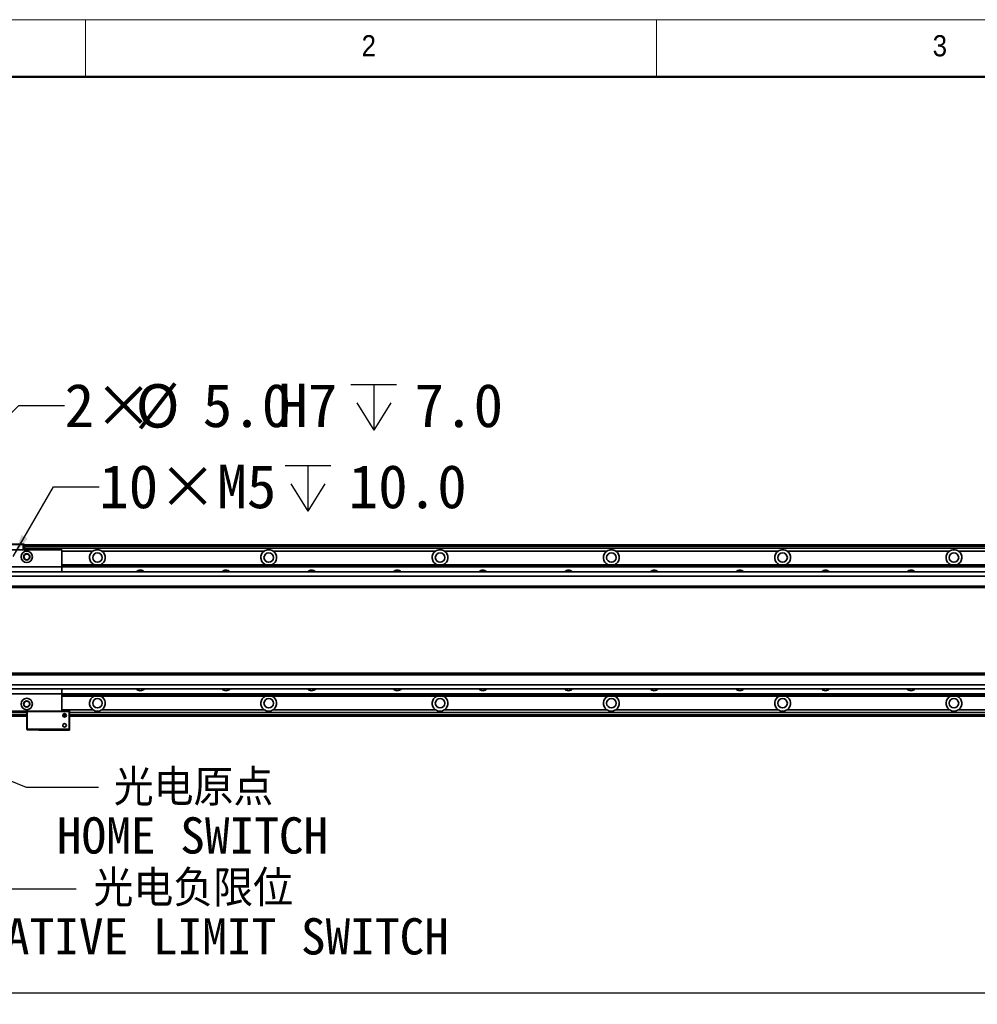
# Model space of a CAD drawing. Header units: millimetres. Extents: x 40 to 3320, y 40 to 2336.
# Tile 5 of 10: x 434 to 1105, y 1647 to 2336. Entities that reach past the tile are written whole.
import ezdxf

# ---------------------------------------------------------------- set-up
doc = ezdxf.new("R2010")
doc.units = ezdxf.units.MM
doc.header["$LTSCALE"] = 8
doc.layers.add('黑色实线', color=7, linetype='Continuous')
doc.styles.add('SLDTEXTSTYLE1', font='Gothic.ttf', dxfattribs={"width": 0.913})
doc.styles.add('SLDTEXTSTYLE8', font='txt')
doc.styles.add('SLDTEXTSTYLE9', font='txt', dxfattribs={"bigfont": 'bigfont'})
doc.dimstyles.new('SLDDIMSTYLE2', dxfattribs={"dimtxt": 0.18, "dimasz": 16, "dimexe": 0, "dimexo": 0.0625, "dimgap": 0, "dimtad": 0, "dimtih": 1, "dimtoh": 1, "dimdec": 0, "dimrnd": 1e-09, "dimzin": 0, "dimdsep": 46, "dimtxsty": 'Standard', "dimsah": 1, "dimcen": 0.09, "dimadec": 0, "dimazin": 0, "dimtfac": 16, "dimtdec": 0, "dimtofl": 0, "dimtmove": 0, "dimatfit": 3, "dimfxl": 0, "dimfrac": 2, "dimtolj": 1, "dimtzin": 0, "dimarcsym": 0})
doc.dimstyles.new('SLDDIMSTYLE3', dxfattribs={"dimtxt": 30.4, "dimasz": 16, "dimexe": 0, "dimexo": 0.0625, "dimgap": 7.6, "dimtad": 0, "dimtih": 1, "dimtoh": 1, "dimdec": 1, "dimrnd": 1e-09, "dimzin": 4, "dimdsep": 46, "dimtxsty": 'SLDTEXTSTYLE8', "dimsah": 1, "dimcen": 0, "dimadec": 0, "dimazin": 1, "dimtfac": 1, "dimtdec": 1, "dimtofl": 0, "dimtmove": 0, "dimatfit": 3, "dimfxl": 0, "dimfrac": 2, "dimtolj": 1, "dimtzin": 12, "dimarcsym": 0})
doc.dimstyles.new('SLDDIMSTYLE4', dxfattribs={"dimtxt": 30.4, "dimasz": 16, "dimexe": 0, "dimexo": 0.0625, "dimgap": 7.6, "dimtad": 0, "dimtih": 1, "dimtoh": 1, "dimdec": 1, "dimrnd": 1e-09, "dimzin": 12, "dimdsep": 46, "dimtxsty": 'SLDTEXTSTYLE8', "dimsah": 1, "dimcen": 0, "dimadec": 0, "dimazin": 3, "dimtfac": 1, "dimtdec": 1, "dimtofl": 0, "dimtmove": 0, "dimatfit": 3, "dimfxl": 0, "dimfrac": 2, "dimtolj": 1, "dimtzin": 12, "dimarcsym": 0})
doc.dimstyles.new('SLDDIMSTYLE5', dxfattribs={"dimtxt": 30.4, "dimasz": 16, "dimexe": 0, "dimexo": 0.0625, "dimgap": 7.6, "dimtad": 2, "dimdec": 1, "dimrnd": 1e-09, "dimzin": 4, "dimdsep": 46, "dimtxsty": 'SLDTEXTSTYLE8', "dimsah": 1, "dimcen": 0.09, "dimadec": 0, "dimazin": 1, "dimtfac": 1, "dimtdec": 1, "dimtofl": 0, "dimtmove": 0, "dimatfit": 3, "dimfxl": 0, "dimfrac": 2, "dimtolj": 1, "dimtzin": 12, "dimarcsym": 0})

# ---------------------------------------------------------------- blocks, each defined once
blk = doc.blocks.new('SW_SYMBOL_HOLE_DEPTH')
at = {"layer": '黑色实线', "color": 0}
for p, q in [((0, 7000), (6400, 7000)), ((3200, 7000), (3200, 600)), ((800, 4440), (3200, 600)), ((5600, 4440), (3200, 600))]:
    blk.add_line(p, q, dxfattribs=at)
blk = doc.blocks.new('_D_18')
at = {"layer": '黑色实线'}
for p, q in [((429.3, 1960.18), (457.5, 2009.02)), ((457.5, 2009.02), (489.5, 2009.02))]:
    blk.add_line(p, q, dxfattribs=at)
blk.add_solid([(429.3, 1960.18), (439.38, 1972.84), (435.22, 1975.24)], dxfattribs=at)
at = {"layer": '黑色实线', "xscale": 0.004985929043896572, "yscale": 0.004985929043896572, "zscale": 0.004985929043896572}
blk.add_blockref('SW_SYMBOL_HOLE_DEPTH', (619.75, 1988.9), dxfattribs=at)
at = {"layer": '黑色实线', "char_height": 30.4, "attachment_point": 1, "style": 'SLDTEXTSTYLE8'}
for s, insert in [('10×M5', (489.5, 2024.34)), ('10.0', (664.25, 2024.34))]:
    blk.add_mtext(s, dxfattribs=dict(at, insert=insert))
blk = doc.blocks.new('_D_19')
at = {"layer": '黑色实线'}
for p, q in [((327.52, 1960.13), (433.31, 2065.93)), ((433.31, 2065.93), (465.31, 2065.93))]:
    blk.add_line(p, q, dxfattribs=at)
blk.add_solid([(327.52, 1960.13), (340.53, 1969.75), (337.13, 1973.14)], dxfattribs=at)
at = {"layer": '黑色实线', "xscale": 0.004985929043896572, "yscale": 0.004985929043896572, "zscale": 0.004985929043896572}
blk.add_blockref('SW_SYMBOL_HOLE_DEPTH', (665.89, 2045.68), dxfattribs=at)
at = {"layer": '黑色实线', "char_height": 30.4, "attachment_point": 1, "style": 'SLDTEXTSTYLE8'}
for s, insert in [('%%c', (515.05, 2080.82)), ('2×', (465.31, 2081.12)), ('5.0', (562.02, 2081.12)), ('H7', (614.97, 2081.12)), ('7.0', (710.39, 2081.12))]:
    blk.add_mtext(s, dxfattribs=dict(at, insert=insert))
blk = doc.blocks.new('_D_20')
at = {"layer": '黑色实线'}
for p, q in [((2078.25, 1775.63), (2078.25, 1646.56)), ((338.25, 1771.78), (338.25, 1646.56)), ((338.25, 1654.56), (2078.25, 1654.56))]:
    blk.add_line(p, q, dxfattribs=at)
for points in [[(338.25, 1654.56), (354.25, 1652.16), (354.25, 1656.96)], [(2078.25, 1654.56), (2062.25, 1656.96), (2062.25, 1652.16)]]:
    blk.add_solid(points, dxfattribs=at)
at = {"layer": '黑色实线', "insert": (1137.84, 1694.45), "char_height": 30.4, "attachment_point": 1, "style": 'SLDTEXTSTYLE8'}
blk.add_mtext('1740.0', dxfattribs=at)
blk = doc.blocks.new('SW_NOTE_7')
at = {"layer": '黑色实线', "color": 0, "char_height": 25.4, "attachment_point": 2}
for s, insert, style in [('光电原点', (66.48, 12.54), 'SLDTEXTSTYLE9'), ('HOME SWITCH', (65.8, -21.05), 'SLDTEXTSTYLE8')]:
    blk.add_mtext(s, dxfattribs=dict(at, insert=insert, style=style))
blk = doc.blocks.new('SW_NOTE_8')
at = {"layer": '黑色实线', "color": 0, "char_height": 25.4, "attachment_point": 2}
for s, insert, style in [('光电负限位', (81.95, 12.96), 'SLDTEXTSTYLE9'), ('NEGATIVE LIMIT SWITCH', (79.59, -20.63), 'SLDTEXTSTYLE8')]:
    blk.add_mtext(s, dxfattribs=dict(at, insert=insert, style=style))

msp = doc.modelspace()

# ---------------------------------------------------------------- linework, layer by layer
at = {"color": 7, "linetype": 'Continuous', "lineweight": 18}
for p, q in [((3320, 2336), (40, 2336)), ((480, 2296), (480, 2336)), ((880, 2336), (880, 2296)), ((80, 2296), (3280, 2296))]:
    msp.add_line(p, q, dxfattribs=at)
at = {"color": 7, "linetype": 'Continuous', "lineweight": 50}
msp.add_line((3280, 2296), (80, 2296), dxfattribs=at)
at = {"color": 7, "linetype": 'Continuous', "lineweight": 35}
for p, q in [((436.25, 1968.56), (414.25, 1968.56)), ((414.37, 1968.86), (436.12, 1968.86)), ((436.25, 1968.56), (436.12, 1968.86)), ((436.12, 1968.86), (436.95, 1968.86)), ((436.25, 1964.86), (436.25, 1968.56)), ((437.25, 1968.56), (436.25, 1968.56)), ((436.95, 1968.86), (437.25, 1968.56)), ((437.25, 1968.56), (437.25, 1964.86)), ((1979.25, 1968.36), (437.25, 1968.36)), ((437.25, 1968.16), (1979.25, 1968.16)), ((437.25, 1967.96), (1979.25, 1967.96)), ((1979.25, 1967.86), (437.25, 1967.86)), ((1979.25, 1965.86), (437.25, 1965.86)), ((463.25, 1964.86), (213.25, 1964.86)), ((463.25, 1964.86), (463.25, 1952.86)), ((605.08, 1963.86), (491.42, 1963.86)), ((725.08, 1963.86), (611.42, 1963.86)), ((845.08, 1963.86), (731.42, 1963.86)), ((965.08, 1963.86), (851.42, 1963.86)), ((1085.08, 1963.86), (971.42, 1963.86)), ((1205.08, 1963.86), (1091.42, 1963.86)), ((463.25, 1952.86), (213.25, 1952.86)), ((463.25, 1954.36), (1953.25, 1954.36)), ((463.25, 1954.07), (1953.25, 1954.07)), ((463.25, 1953.17), (1953.25, 1953.17)), ((463.25, 1952.87), (1953.25, 1952.87)), ((463.25, 1952.86), (463.25, 1949.36)), ((2223.75, 1949.36), (192.75, 1949.36)), ((2223.75, 1946.36), (192.75, 1946.36)), ((2223.75, 1939.36), (192.75, 1939.36)), ((192.75, 1938.36), (2223.75, 1938.36)), ((2223.75, 1878.36), (192.75, 1878.36)), ((2223.75, 1877.36), (192.75, 1877.36)), ((2223.75, 1870.36), (192.75, 1870.36)), ((2223.75, 1867.36), (192.75, 1867.36)), ((463.25, 1863.86), (213.25, 1863.86)), ((463.25, 1867.36), (463.25, 1863.86)), ((463.25, 1863.86), (463.25, 1851.86)), ((463.25, 1863.85), (1953.25, 1863.85)), ((463.25, 1863.56), (1953.25, 1863.56)), ((463.25, 1862.66), (1953.25, 1862.66)), ((463.25, 1862.37), (1953.25, 1862.37)), ((463.25, 1851.86), (213.25, 1851.86)), ((438.75, 1850.87), (348.25, 1850.87)), ((438.75, 1848.36), (348.25, 1848.36)), ((439.05, 1851.86), (438.75, 1851.56)), ((439.05, 1851.56), (438.75, 1851.56)), ((438.75, 1839.16), (438.75, 1851.56)), ((439.05, 1851.56), (439.17, 1851.86)), ((468.45, 1851.56), (439.05, 1851.56)), ((439.05, 1851.56), (439.05, 1839.16)), ((463.25, 1852.16), (468.75, 1852.16)), ((463.25, 1851.86), (468.32, 1851.86)), ((466.39, 1848.36), (464.1, 1848.36)), ((468.45, 1851.56), (468.32, 1851.86)), ((468.32, 1851.86), (468.45, 1851.86)), ((468.75, 1851.56), (468.45, 1851.86)), ((468.45, 1839.16), (468.45, 1851.56)), ((468.75, 1851.56), (468.45, 1851.56)), ((468.75, 1851.56), (468.75, 1852.16)), ((468.75, 1851.56), (468.75, 1839.16)), ((1949.75, 1850.87), (468.75, 1850.87)), ((1949.75, 1848.36), (468.75, 1848.36)), ((605.08, 1852.87), (491.42, 1852.87)), ((725.08, 1852.87), (611.42, 1852.87)), ((845.08, 1852.87), (731.42, 1852.87)), ((965.08, 1852.87), (851.42, 1852.87)), ((1085.08, 1852.87), (971.42, 1852.87)), ((1205.08, 1852.87), (1091.42, 1852.87)), ((438.75, 1839.16), (439.05, 1839.16)), ((439.05, 1838.86), (438.75, 1839.16)), ((439.05, 1839.16), (468.45, 1839.16)), ((439.05, 1839.16), (439.17, 1838.86)), ((439.17, 1838.86), (439.05, 1838.86)), ((468.32, 1838.86), (439.17, 1838.86)), ((447.25, 1838.56), (447.25, 1838.86)), ((447.25, 1838.56), (468.75, 1838.56)), ((468.45, 1839.16), (468.32, 1838.86)), ((468.45, 1838.86), (468.32, 1838.86)), ((468.45, 1839.16), (468.75, 1839.16)), ((468.75, 1839.16), (468.45, 1838.86)), ((468.75, 1838.56), (468.75, 1839.16))]:
    msp.add_line(p, q, dxfattribs=at)
at = {"color": 8, "linetype": 'Continuous', "lineweight": 35}
for p, q in [((1979.25, 1967.36), (437.25, 1967.36)), ((485.08, 1963.86), (463.25, 1963.86)), ((438.75, 1849.36), (348.25, 1849.36)), ((485.08, 1852.87), (463.25, 1852.87)), ((466.39, 1849.36), (464.1, 1849.36)), ((1949.75, 1849.36), (468.75, 1849.36))]:
    msp.add_line(p, q, dxfattribs=at)
at = {"color": 7, "linetype": 'Continuous', "lineweight": 35}
for centre, radius in [((438.75, 1959.87), 4), ((438.75, 1959.87), 2.25), ((438.75, 1959.87), 2), ((488.25, 1959.36), 3.3), ((608.25, 1959.36), 3.3), ((728.25, 1959.36), 3.3), ((848.25, 1959.36), 3.3), ((968.25, 1959.36), 3.3), ((1088.25, 1959.36), 3.3), ((438.75, 1856.86), 4), ((438.75, 1856.86), 2.25), ((438.75, 1856.86), 2), ((488.25, 1857.36), 3.3), ((608.25, 1857.36), 3.3), ((728.25, 1857.36), 3.3), ((848.25, 1857.36), 3.3), ((968.25, 1857.36), 3.3), ((1088.25, 1857.36), 3.3), ((465.25, 1848.86), 1.25), ((465.25, 1841.86), 1.25)]:
    msp.add_circle(centre, radius, dxfattribs=at)
for centre, radius, start, end in [((488.25, 1959.36), 5.5, 125.18979, 245.50882), ((488.25, 1959.36), 5.5, 294.49118, 54.81021), ((608.25, 1959.36), 5.5, 125.18979, 245.50882), ((608.25, 1959.36), 5.5, 294.49118, 54.81021), ((728.25, 1959.36), 5.5, 125.18979, 245.50882), ((728.25, 1959.36), 5.5, 294.49118, 54.81021), ((848.25, 1959.36), 5.5, 125.18979, 245.50882), ((848.25, 1959.36), 5.5, 294.49118, 54.81021), ((968.25, 1959.36), 5.5, 125.18979, 245.50882), ((968.25, 1959.36), 5.5, 294.49118, 54.81021), ((1088.25, 1959.36), 5.5, 125.18979, 245.50882), ((1088.25, 1959.36), 5.5, 294.49118, 54.81021), ((518.25, 1946.86), 3.75, 41.91572, 138.08428), ((578.25, 1946.86), 3.75, 41.91572, 138.08428), ((638.25, 1946.86), 3.75, 41.91572, 138.08428), ((698.25, 1946.86), 3.75, 41.91572, 138.08428), ((758.25, 1946.86), 3.75, 41.91572, 138.08428), ((818.25, 1946.86), 3.75, 41.91572, 138.08428), ((878.25, 1946.86), 3.75, 41.91572, 138.08428), ((938.25, 1946.86), 3.75, 41.91572, 138.08428), ((998.25, 1946.86), 3.75, 41.91572, 138.08428), ((1058.25, 1946.86), 3.75, 41.91572, 138.08428), ((488.25, 1857.36), 5.5, 114.49118, 234.81021), ((488.25, 1857.36), 5.5, 305.18979, 65.50882), ((518.25, 1869.87), 3.75, 221.91572, 318.08428), ((578.25, 1869.87), 3.75, 221.91572, 318.08428), ((608.25, 1857.36), 5.5, 114.49118, 234.81021), ((608.25, 1857.36), 5.5, 305.18979, 65.50882), ((638.25, 1869.87), 3.75, 221.91572, 318.08428), ((698.25, 1869.87), 3.75, 221.91572, 318.08428), ((728.25, 1857.36), 5.5, 114.49118, 234.81021), ((728.25, 1857.36), 5.5, 305.18979, 65.50882), ((758.25, 1869.87), 3.75, 221.91572, 318.08428), ((818.25, 1869.87), 3.75, 221.91572, 318.08428), ((848.25, 1857.36), 5.5, 114.49118, 234.81021), ((848.25, 1857.36), 5.5, 305.18979, 65.50882), ((878.25, 1869.87), 3.75, 221.91572, 318.08428), ((938.25, 1869.87), 3.75, 221.91572, 318.08428), ((968.25, 1857.36), 5.5, 114.49118, 234.81021), ((968.25, 1857.36), 5.5, 305.18979, 65.50882), ((998.25, 1869.87), 3.75, 221.91572, 318.08428), ((1058.25, 1869.87), 3.75, 221.91572, 318.08428), ((1088.25, 1857.36), 5.5, 114.49118, 234.81021), ((1088.25, 1857.36), 5.5, 305.18979, 65.50882)]:
    msp.add_arc(centre, radius, start, end, dxfattribs=at)
for points, knots in [([(491.42, 1963.86), (490.96, 1964.13), (490.01, 1964.68), (488.33, 1964.94), (486.58, 1964.73), (485.58, 1964.15), (485.08, 1963.86)], [0, 0, 0, 0, 0.235688, 0.486469, 0.744849, 1, 1, 1, 1]), ([(611.42, 1963.86), (610.96, 1964.13), (610.01, 1964.68), (608.33, 1964.94), (606.58, 1964.73), (605.58, 1964.15), (605.08, 1963.86)], [0, 0, 0, 0, 0.235696, 0.4864677, 0.7448568, 1, 1, 1, 1]), ([(731.42, 1963.86), (730.96, 1964.13), (730.01, 1964.68), (728.33, 1964.94), (726.58, 1964.73), (725.58, 1964.15), (725.08, 1963.86)], [0, 0, 0, 0, 0.235694, 0.486473, 0.744851, 1, 1, 1, 1]), ([(851.42, 1963.86), (850.96, 1964.13), (850.01, 1964.68), (848.33, 1964.94), (846.58, 1964.73), (845.58, 1964.15), (845.08, 1963.86)], [0, 0, 0, 0, 0.235694, 0.486473, 0.744851, 1, 1, 1, 1]), ([(971.42, 1963.86), (970.96, 1964.13), (970.01, 1964.68), (968.33, 1964.94), (966.58, 1964.73), (965.58, 1964.15), (965.08, 1963.86)], [0, 0, 0, 0, 0.235682, 0.486473, 0.744847, 1, 1, 1, 1]), ([(1091.42, 1963.86), (1090.96, 1964.13), (1090.01, 1964.68), (1088.33, 1964.94), (1086.58, 1964.73), (1085.58, 1964.15), (1085.08, 1963.86)], [0, 0, 0, 0, 0.235682, 0.486473, 0.744847, 1, 1, 1, 1]), ([(485.08, 1852.87), (485.54, 1852.6), (486.49, 1852.04), (488.17, 1851.78), (489.91, 1852), (490.92, 1852.58), (491.42, 1852.87)], [0, 0, 0, 0, 0.235688, 0.486469, 0.744849, 1, 1, 1, 1]), ([(605.08, 1852.87), (605.54, 1852.6), (606.49, 1852.04), (608.17, 1851.78), (609.91, 1852), (610.92, 1852.58), (611.42, 1852.87)], [0, 0, 0, 0, 0.235688, 0.486469, 0.744849, 1, 1, 1, 1]), ([(725.08, 1852.87), (725.54, 1852.6), (726.49, 1852.04), (728.17, 1851.78), (729.91, 1852), (730.92, 1852.58), (731.42, 1852.87)], [0, 0, 0, 0, 0.235694, 0.486473, 0.744851, 1, 1, 1, 1]), ([(845.08, 1852.87), (845.54, 1852.6), (846.49, 1852.04), (848.17, 1851.78), (849.91, 1852), (850.92, 1852.58), (851.42, 1852.87)], [0, 0, 0, 0, 0.235694, 0.486473, 0.744851, 1, 1, 1, 1]), ([(965.08, 1852.87), (965.54, 1852.6), (966.49, 1852.04), (968.17, 1851.78), (969.91, 1852), (970.92, 1852.58), (971.42, 1852.87)], [0, 0, 0, 0, 0.235682, 0.486473, 0.744847, 1, 1, 1, 1]), ([(1085.08, 1852.87), (1085.54, 1852.6), (1086.49, 1852.04), (1088.17, 1851.78), (1089.91, 1852), (1090.92, 1852.58), (1091.42, 1852.87)], [0, 0, 0, 0, 0.235682, 0.486473, 0.744847, 1, 1, 1, 1])]:
    msp.add_open_spline(points, degree=3, knots=knots, dxfattribs=at)

# ---------------------------------------------------------------- block references
at = {"layer": '黑色实线', "color": 7}
for name, p in [('SW_NOTE_7', (489.11, 1798.56)), ('SW_NOTE_8', (473.47, 1727.48))]:
    msp.add_blockref(name, p, dxfattribs=at)

# ---------------------------------------------------------------- texts
at = {"color": 7, "linetype": 'Continuous', "lineweight": 0, "char_height": 14.82, "attachment_point": 1, "style": 'SLDTEXTSTYLE1'}
for s, insert in [('2', (673.33, 2325.17)), ('3', (1073.33, 2325.17))]:
    msp.add_mtext(s, dxfattribs=dict(at, insert=insert))

# ---------------------------------------------------------------- dimensions: what is measured, and where the dimension line sits
at = {"layer": '黑色实线'}
dim = msp.add_diameter_dim_2p(p1=(323.98, 1956.6), p2=(327.52, 1960.13), text='2×<>H7{\\fGDT;x}7.0', dimstyle='SLDDIMSTYLE3', dxfattribs=at)
dim.commit()
dim.dimension.update_dxf_attribs({"geometry": '_D_19', "text_midpoint": (614.32, 2065.93), "dimtype": 163})
dim = msp.add_diameter_dim_2p(p1=(427.2, 1956.55), p2=(429.3, 1960.18), text='10×M5{\\fGDT;x}10.0', dimstyle='SLDDIMSTYLE4', override={"dimpost": '<>'}, dxfattribs=at)
dim.commit()
dim.dimension.update_dxf_attribs({"geometry": '_D_18', "text_midpoint": (614.32, 2009.02), "dimtype": 163})
dim = msp.add_linear_dim(base=(2078.25, 1654.56), p1=(338.25, 1781.94), p2=(2078.25, 1785.79), dimstyle='SLDDIMSTYLE5', dxfattribs=at)
dim.commit()
dim.dimension.update_dxf_attribs({"geometry": '_D_20', "text_midpoint": (1197.24, 1654.56), "dimtype": 160})

# ---------------------------------------------------------------- leaders
at = {"layer": '黑色实线', "color": 7}
for points in [[(331.25, 1834.86), (422.67, 1727.48), (473.47, 1727.48)], [(352.2, 1833.51), (438.31, 1798.56), (489.11, 1798.56)]]:
    msp.add_leader(points, dimstyle='SLDDIMSTYLE2', dxfattribs=at)

doc.saveas('drawing.dxf')
